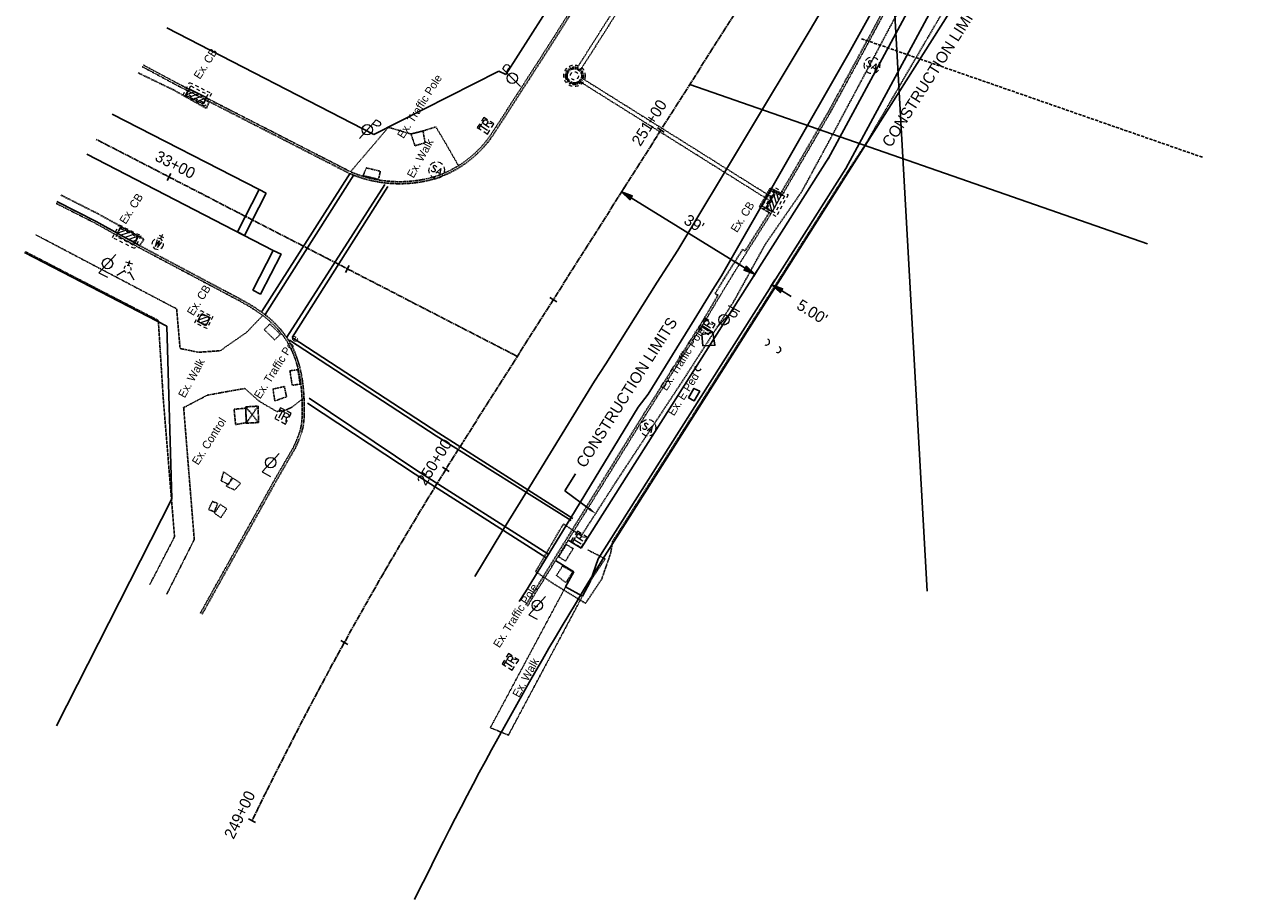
# Model space of a CAD drawing. Header units: feet. Extents: x 2248241 to 2254587, y 438097 to 439087.
# Tile 7 of 8: x 2254283 to 2254587, y 438097 to 438315. Entities that reach past the tile are written whole.
import ezdxf
from ezdxf import colors
from ezdxf.entities.mleader import LeaderData, LeaderLine
from ezdxf.math import Vec2, Vec3

# ---------------------------------------------------------------- set-up
doc = ezdxf.new("R2010")
doc.units = ezdxf.units.FT
doc.header["$MEASUREMENT"] = 0
doc.header["$PDMODE"] = 3
for name, pattern in [('CL', [2, 0.3, -0.15, 1.4, -0.15]), ('DGN Style 3', [0.19312, 0.137943, -0.055177]), ('dsolidcl', [0]), ('esmtgenex', [1.1, 0.8, -0.3]), ('OhDOT_USTN1', [0.055, 0.014, -0.041]), ('OhDOT_USTN2', [0.11, 0.069, -0.041]), ('OhDOT_USTN3', [0.22, 0.165, -0.055]), ('OhDOT_USTN4', [0.22, 0.11, -0.041, 0.028, -0.041]), ('OhDOT_USTN5', [0.11, 0.055, -0.055]), ('OhDOT_USTN6', [0.223, 0.083, -0.028, 0.028, -0.028, 0.028, -0.028]), ('OhDOT_USTN7', [0.221, 0.11, -0.028, 0.055, -0.028]), ('REDO_Drainage01', [1.6, 0.85, -0.75]), ('rowex', [0])]:
    doc.linetypes.add(name, pattern=pattern)
doc.layers.add('0_Mview', color=7, linetype='Continuous', plot=False)
for name, color, linetype in [('BD_X_Building', 231, 'Continuous'), ('DR_X_Cells', 151, 'OhDOT_USTN2'), ('DV_X_Property_Line', 7, 'Continuous'), ('GE_P_CL', 7, 'CL'), ('GE_P_CL_Text', 7, 'Continuous'), ('LT_X_Foundation', 7, 'OhDOT_USTN1'), ('LT_X_Poles', 2, 'Continuous'), ('PM_X_CL_Double_Solid', 2, 'dsolidcl'), ('PM_X_Crosswalk', 7, 'Continuous'), ('PM_X_Edge_Line', 2, 'Continuous'), ('PM_X_Stop_Line', 7, 'Continuous'), ('PV_P_Construction_Limits', 203, 'DGN Style 3'), ('PV_P_Walk', 231, 'Continuous'), ('PV_X_Curb', 120, 'OhDOT_USTN1'), ('PV_X_EOP', 7, 'OhDOT_USTN3'), ('PV_X_Text', 7, 'Continuous'), ('PV_X_Walk', 120, 'OhDOT_USTN5'), ('RD_X_Cells', 7, 'Continuous'), ('RD_X_Wall', 120, 'OhDOT_USTN1'), ('RW_X_Esmt_General', 6, 'esmtgenex'), ('RW_X_Fee_RW', 6, 'rowex'), ('SG_X_Conc_Work_Pad', 42, 'OhDOT_USTN2'), ('SG_X_Controllers', 7, 'OhDOT_USTN3'), ('SG_X_Foundation', 61, 'OhDOT_USTN1'), ('SG_X_PullBox', 7, 'Continuous'), ('UT_X_Electric_Cells', 1, 'Continuous'), ('UT_X_Misc_Cells', 7, 'Continuous'), ('UT_X_Sanitary_Cells', 3, 'Continuous'), ('UT_X_Water_Cells', 133, 'Continuous')]:
    doc.layers.add(name, color=color, linetype=linetype)
doc.styles.add('Slanted-Normal', font='font31.shx', dxfattribs={"height": 0.12})
doc.styles.get("Standard").update_dxf_attribs({"font": 'arial.ttf'})
doc.styles.add('Straight-Normal', font='font30.shx', dxfattribs={"height": 0.14})
doc.dimstyles.new('Dec-2  Slanted', dxfattribs={"dimtxt": 0.14, "dimasz": 0.14, "dimexe": 0.07, "dimexo": 0.07, "dimgap": 0.07, "dimtad": 1, "dimzin": 3, "dimdsep": 46, "dimtxsty": 'Slanted-Normal', "dimblk": 'Dim1', "dimcen": 0, "dimclrd": 95, "dimclre": 95, "dimclrt": 7, "dimazin": 3, "dimtfac": 1, "dimtix": 1, "dimtofl": 0, "dimtmove": 1, "dimatfit": 3, "dimldrblk": 'Dim1', "dimfxl": 1, "dimtolj": 1, "dimtzin": 0, "dimlwd": -1, "dimlwe": -1, "dimarcsym": 0})

# ---------------------------------------------------------------- blocks, each defined once
blk = doc.blocks.new('MH1D-X')
at = {"layer": 'Defpoints', "color": 61, "linetype": 'OhDOT_USTN6', "lineweight": 53}
blk.add_circle((0, 0), 2, dxfattribs=at)
at = {"layer": 'Defpoints', "color": 20, "linetype": 'REDO_Drainage01', "lineweight": 0}
blk.add_circle((0, 0), 2, dxfattribs=at)
at = {"layer": 'DR_X_Cells', "color": 151, "linetype": 'REDO_Drainage01', "lineweight": 0}
for radius in [2.67, 1]:
    blk.add_circle((0, 0), radius, dxfattribs=at)
blk = doc.blocks.new('A$Cadc35c04')
at = {"layer": 'DR_X_Cells'}
blk.add_blockref('MH1D-X', (0, 0), dxfattribs=at)
blk = doc.blocks.new('CB3-X')
at = {"layer": 'Defpoints', "color": 20, "linetype": 'REDO_Drainage01', "lineweight": 0}
blk.add_lwpolyline([(-2.37, 0.75), (2.37, 0.75), (2.37, -1.5), (-2.37, -1.5), (-2.37, 0.75)], close=True, dxfattribs=at)
at = {"layer": 'Defpoints', "color": 21, "linetype": 'OhDOT_USTN2', "lineweight": 53}
blk.add_point((0, 1.42), dxfattribs=at)
at = {"layer": 'Defpoints', "color": 61, "linetype": 'OhDOT_USTN6', "lineweight": 53}
for p in [(0, 0.75), (-2.37, -0.37), (0, -1.5), (2.37, -0.37)]:
    blk.add_point(p, dxfattribs=at)
at = {"layer": 'Defpoints', "color": 21, "linetype": 'OhDOT_USTN5', "lineweight": 53}
blk.add_point((0, 0), dxfattribs=at)
at = {"layer": 'Defpoints', "color": 40, "linetype": 'OhDOT_USTN4', "lineweight": 53}
blk.add_point((0, 0), dxfattribs=at)
at = {"layer": 'Defpoints', "color": 151, "linetype": 'OhDOT_USTN7', "lineweight": 53}
blk.add_point((0, -0.37), dxfattribs=at)
at = {"layer": 'Defpoints', "color": 223, "linetype": 'OhDOT_USTN1', "lineweight": 53}
blk.add_point((0, -2.17), dxfattribs=at)
at = {"layer": 'DR_X_Cells', "color": 151, "linetype": 'Continuous', "lineweight": 0}
for p, q in [((-2.5, -1.76), (-0.75, 0)), ((-2.5, -0.63), (-1.88, 0)), ((-1.44, -1.83), (0.38, 0)), ((-0.31, -1.83), (1.51, 0)), ((0.82, -1.83), (2.5, -0.14)), ((1.94, -1.83), (2.5, -1.28))]:
    blk.add_line(p, q, dxfattribs=at)
at = {"layer": 'DR_X_Cells', "color": 151, "linetype": 'REDO_Drainage01', "lineweight": 0}
blk.add_lwpolyline([(-3.04, 1.42), (3.04, 1.42), (3.04, -2.17), (-3.04, -2.17), (-3.04, 1.42)], close=True, dxfattribs=at)
at = {"layer": 'DR_X_Cells', "color": 151, "linetype": 'Continuous', "lineweight": 0, "flags": 128}
blk.add_lwpolyline([(-2.5, 0), (2.5, 0), (2.5, -1.83), (-2.5, -1.83), (-2.5, 0)], close=True, dxfattribs=at)
blk = doc.blocks.new('LPOLE')
at = {"layer": 'LT_X_Poles', "color": 2, "linetype": 'Continuous', "lineweight": 0, "flags": 128}
blk.add_lwpolyline([(0.039, 0.148), (-0.039, -0.152), (0.079, -0.152)], dxfattribs=at)
at = {"layer": 'LT_X_Poles', "color": 2, "linetype": 'Continuous', "lineweight": 0}
blk.add_circle((0, 0), 0.065, dxfattribs=at)
blk = doc.blocks.new('FH')
at = {"layer": 'UT_X_Water_Cells', "color": 133, "linetype": 'Continuous', "lineweight": 0}
for p, q in [((0.06, 0.103), (-0.06, 0.103)), ((0, 0.06), (0, 0.146)), ((-0.042, -0.042), (-0.146, -0.146)), ((0.042, -0.042), (0.146, -0.146))]:
    blk.add_line(p, q, dxfattribs=at)
for start, end in [(140.021, 184.0629), (68.1395, 112.038), (356.0165, 39.9889), (211.8788, 255.8479), (283.8239, 329.9097)]:
    blk.add_arc((0, 0), 0.06, start, end, dxfattribs=at)
blk = doc.blocks.new('CB22B-X')
at = {"layer": 'Defpoints', "color": 20, "linetype": 'REDO_Drainage01', "lineweight": 0}
blk.add_lwpolyline([(-1, 1), (1, 1), (1, -1), (-1, -1), (-1, 1)], close=True, dxfattribs=at)
at = {"layer": 'DR_X_Cells', "color": 151, "linetype": 'Continuous', "lineweight": 0}
for p, q in [((-1.15, -0.61), (0.61, 1.15)), ((-1.15, 0.52), (-0.52, 1.15)), ((-0.55, -1.15), (1.15, 0.55)), ((0.58, -1.15), (1.15, -0.58))]:
    blk.add_line(p, q, dxfattribs=at)
at = {"layer": 'DR_X_Cells', "color": 151, "linetype": 'REDO_Drainage01', "lineweight": 0}
blk.add_lwpolyline([(-1.67, 1.67), (1.67, 1.67), (1.67, -1.67), (-1.67, -1.67), (-1.67, 1.67)], close=True, dxfattribs=at)
at = {"layer": 'DR_X_Cells', "color": 151, "linetype": 'Continuous', "lineweight": 0, "flags": 128}
blk.add_lwpolyline([(-1.15, 1.15), (1.15, 1.15), (1.15, -1.15), (-1.15, -1.15), (-1.15, 1.15)], close=True, dxfattribs=at)
blk = doc.blocks.new('SIGPB')
at = {"layer": 'SG_X_PullBox', "color": 7, "linetype": 'Continuous', "lineweight": 0, "flags": 128}
for points in [[(-0.02, 0.075), (-0.075, 0.075), (-0.075, 0.02)], [(-0.068, 0.05), (-0.006, 0.05)], [(-0.036, 0.05), (-0.036, -0.05)], [(0.006, -0.05), (0.006, 0.05), (0.043, 0.05), (0.047, 0.049), (0.053, 0.048), (0.055, 0.046), (0.058, 0.044), (0.061, 0.041), (0.063, 0.037), (0.065, 0.03), (0.065, 0.021), (0.064, 0.018), (0.062, 0.013), (0.059, 0.007), (0.056, 0.005), (0.054, 0.004), (0.052, 0.003), (0.05, 0.002), (0.043, 0.001), (0.006, 0.001)], [(0.075, 0.02), (0.075, 0.075), (0.02, 0.075)], [(0.043, 0.001), (0.065, -0.05)], [(-0.075, -0.02), (-0.075, -0.075), (-0.02, -0.075)], [(0.02, -0.075), (0.075, -0.075), (0.075, -0.02)]]:
    blk.add_lwpolyline(points, dxfattribs=at)
blk = doc.blocks.new('TPW')
at = {"layer": 'UT_X_Misc_Cells', "color": 30, "linetype": 'Continuous', "lineweight": 0}
for p, q in [((0.128, 0.18), (-0.032, 0.18)), ((0.048, 0.18), (-0.032, -0.12)), ((0.023, 0.086), (0.083, 0.086)), ((0.04, 0.15), (0.083, 0.15))]:
    blk.add_line(p, q, dxfattribs=at)
blk.add_circle((0, 0), 0.065, dxfattribs=at)
at = {"layer": 'UT_X_Misc_Cells', "color": 30, "linetype": 'Continuous', "lineweight": 0, "extrusion": (0, 0, -1)}
blk.add_arc((-0.083, 0.118), 0.0319, 88.8767, 271.1233, dxfattribs=at)
blk = doc.blocks.new('DM')
at = {"layer": 'UT_X_Misc_Cells', "linetype": 'Continuous', "lineweight": 0}
h = blk.add_hatch(color=2, dxfattribs=at)
edge = h.paths.add_edge_path()
edge.add_arc((0, 0), 0.01, 0, 360)
at = {"layer": 'UT_X_Misc_Cells', "color": 2, "linetype": 'Continuous', "lineweight": 0}
blk.add_arc((0.04, 0), 0.04, 90, 270, dxfattribs=at)
blk = doc.blocks.new('SMH')
at = {"layer": 'Defpoints', "color": 3, "linetype": 'Continuous', "lineweight": 30}
blk.add_point((0, 0), dxfattribs=at)
at = {"layer": 'UT_X_Sanitary_Cells', "color": 3, "linetype": 'Continuous', "lineweight": 0, "flags": 128}
for points in [[(-0.017, 0.034), (-0.018, 0.036), (-0.02, 0.037), (-0.025, 0.039), (-0.032, 0.04), (-0.037, 0.04), (-0.039, 0.04), (-0.047, 0.038), (-0.054, 0.034), (-0.059, 0.029), (-0.06, 0.024), (-0.06, 0.02), (-0.059, 0.015), (-0.054, 0.011), (-0.019, -0.008), (-0.016, -0.01), (-0.015, -0.013), (-0.013, -0.017), (-0.013, -0.02), (-0.014, -0.024), (-0.015, -0.027), (-0.016, -0.03), (-0.017, -0.032), (-0.019, -0.034), (-0.02, -0.036), (-0.022, -0.037), (-0.025, -0.039), (-0.027, -0.039), (-0.032, -0.04), (-0.041, -0.04), (-0.047, -0.039), (-0.055, -0.034), (-0.06, -0.031)], [(0.01, -0.04), (0.036, 0.04), (0.06, -0.04)], [(0.054, -0.021), (0.017, -0.021)]]:
    blk.add_lwpolyline(points, dxfattribs=at)
at = {"layer": 'UT_X_Sanitary_Cells', "color": 3, "linetype": 'Continuous', "lineweight": 0}
for start, end in [(130.0806, 170.0721), (70.0577, 110.1061), (10.0169, 50.0392), (190.0169, 230.0392), (250.0577, 290.0473), (310.0114, 350.0264)]:
    blk.add_arc((0, 0), 0.1, start, end, dxfattribs=at)
blk = doc.blocks.new('WGV')
at = {"layer": 'UT_X_Water_Cells', "color": 133, "linetype": 'Continuous', "lineweight": 0}
for p, q in [((0.032, 0.102), (-0.032, 0.102)), ((0, 0.07), (0, 0.134))]:
    blk.add_line(p, q, dxfattribs=at)
at = {"layer": 'UT_X_Water_Cells', "color": 133, "linetype": 'Continuous', "lineweight": 0, "flags": 128}
blk.add_lwpolyline([(-0.032, 0.041), (-0.016, -0.045), (0, 0.041), (0.016, -0.045), (0.032, 0.041)], dxfattribs=at)
at = {"layer": 'UT_X_Water_Cells', "color": 133, "linetype": 'Continuous', "lineweight": 0, "extrusion": (0, 0, -1)}
blk.add_arc((0, 0), 0.07, 330.0184, 29.9816, dxfattribs=at)
at = {"layer": 'UT_X_Water_Cells', "color": 133, "linetype": 'Continuous', "lineweight": 0}
for start, end in [(60.0184, 120.0157), (330.0184, 29.9816), (239.9843, 299.9816)]:
    blk.add_arc((0, 0), 0.07, start, end, dxfattribs=at)
blk = doc.blocks.new('PP')
at = {"layer": 'UT_X_Electric_Cells', "color": 1, "linetype": 'Continuous', "lineweight": 0}
for p, q in [((0.043, 0.16), (-0.037, -0.14)), ((0.043, 0.16), (0.085, 0.16)), ((0.026, 0.096), (0.085, 0.096))]:
    blk.add_line(p, q, dxfattribs=at)
blk.add_circle((0, 0), 0.065, dxfattribs=at)
at = {"layer": 'UT_X_Electric_Cells', "color": 1, "linetype": 'Continuous', "lineweight": 0, "extrusion": (0, 0, -1)}
blk.add_arc((-0.086, 0.128), 0.0319, 88.8767, 271.1233, dxfattribs=at)
blk = doc.blocks.new('Dim1')
h = blk.add_hatch(color=4)
h.dxf.hatch_style = 1
h.paths.add_polyline_path([(0, 0), (-1, -0.2), (-1, 0.2)])
at = {"color": 4}
blk.add_lwpolyline([(0, 0), (-1, -0.2), (-1, 0.2), (0, 0)], dxfattribs=at)
blk = doc.blocks.new('*D961')
at = {"layer": '0_Mview', "color": 95, "linetype": 'Continuous', "transparency": 16777216}
for p, q in [((2254431.69, 438273.09), (2254432.6, 438274.58)), ((2254462.68, 438254.37), (2254434.25, 438271.91)), ((2254464.74, 438252.37), (2254465.8, 438254.09))]:
    blk.add_line(p, q, dxfattribs=at)
at = {"layer": 'Defpoints', "color": 0, "transparency": 16777216}
for p in [(2254431.87, 438273.38), (2254430.95, 438271.9, -1083.62), (2254464, 438251.18, 2172.87)]:
    blk.add_point(p, dxfattribs=at)
at = {"layer": '0_Mview', "color": 95, "transparency": 16777216, "xscale": 2.8, "yscale": 2.8, "zscale": 2.8}
for p, rotation in [((2254431.87, 438273.38), 148.3157686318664), ((2254465.06, 438252.9), 328.3157686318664)]:
    blk.add_blockref('Dim1', p, dxfattribs=dict(at, rotation=rotation))
at = {"layer": '0_Mview', "color": 7, "transparency": 16777216, "insert": (2254449.93, 438265.52), "char_height": 2.8, "attachment_point": 5, "rotation": 328.3158, "style": 'Slanted-Normal'}
blk.add_mtext("\\A1;39'", dxfattribs=at)
blk = doc.blocks.new('*D962')
at = {"layer": '0_Mview', "color": 95, "linetype": 'Continuous', "transparency": 16777216}
for p, q in [((2254462.68, 438254.37), (2254460.3, 438255.85)), ((2254464.78, 438252.44), (2254465.8, 438254.09)), ((2254468.98, 438249.73), (2254470.05, 438251.45)), ((2254471.69, 438248.79), (2254474.07, 438247.31))]:
    blk.add_line(p, q, dxfattribs=at)
at = {"layer": 'Defpoints', "color": 0, "transparency": 16777216}
for p in [(2254465.06, 438252.9), (2254464.04, 438251.25, -1083.62), (2254468.24, 438248.55)]:
    blk.add_point(p, dxfattribs=at)
at = {"layer": '0_Mview', "color": 95, "transparency": 16777216, "xscale": 2.8, "yscale": 2.8, "zscale": 2.8}
for p, rotation in [((2254465.06, 438252.9), 328.1849951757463), ((2254469.31, 438250.26), 148.1849951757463)]:
    blk.add_blockref('Dim1', p, dxfattribs=dict(at, rotation=rotation))
at = {"layer": '0_Mview', "color": 7, "transparency": 16777216, "insert": (2254479.35, 438243.5), "char_height": 2.8, "attachment_point": 5, "rotation": 328.185, "style": 'Slanted-Normal'}
blk.add_mtext("\\A1;5.00'", dxfattribs=at)

msp = doc.modelspace()

# ---------------------------------------------------------------- linework, layer by layer
at = {"elevation": 1083.474}
msp.add_lwpolyline([(2254452.15, 438235.079), (2254455.116, 438235.198), (2254454.583, 438238.347), (2254451.873, 438237.836), (2254452.15, 438235.079)], dxfattribs=at)
at = {"elevation": 1082.382}
msp.add_lwpolyline([(2254448.515, 438222.069), (2254449.99, 438221.37), (2254451.333, 438223.762), (2254449.899, 438224.431)], close=True, dxfattribs=at)
at = {"layer": 'DR_X_Cells'}
for p, q in [((2254527.06, 438471.45, 1082.523), (2254420.757, 438304.197, 1083.113)), ((2254527.904, 438470.914, 1082.523), (2254421.601, 438303.66, 1083.113)), ((2254421.516, 438300.842, 1083.095), (2254469.1, 438271.009, 1082.413)), ((2254422.047, 438301.689, 1083.095), (2254469.585, 438271.885, 1082.414))]:
    msp.add_line(p, q, dxfattribs=at)
at = {"layer": 'DV_X_Property_Line'}
for p, q in [((2254507.99, 438173.981, 1083.62), (2254496.718, 438375.6, 1083.62)), ((2254448.862, 438300.14, 1083.62), (2254562.852, 438260.488, 1083.62))]:
    msp.add_line(p, q, dxfattribs=at)
at = {"layer": 'GE_P_CL', "color": 1}
for p, q in [((2254392.579, 438211.391), (2254548.772, 438457.68)), ((2254301.049, 438286.459), (2254405.912, 438232.416))]:
    msp.add_line(p, q, dxfattribs=at)
msp.add_arc((2255199.011, 437699.963), 954.93, 147.617673, 154.119204, dxfattribs=at)
at = {"layer": 'GE_P_CL_Text'}
for p, q in [((2254442.503, 438288.246), (2254440.814, 438289.317)), ((2254318.723, 438276.226, -2171.273), (2254319.639, 438278.004, -2171.273)), ((2254363.168, 438253.32, -2171.273), (2254364.084, 438255.098, -2171.273)), ((2254415.725, 438246.022), (2254414.036, 438247.093)), ((2254388.982, 438203.785), (2254387.284, 438204.841)), ((2254363.724, 438160.701), (2254361.973, 438161.667)), ((2254340.756, 438116.354), (2254338.956, 438117.227))]:
    msp.add_line(p, q, dxfattribs=at)
at = {"layer": 'PM_X_CL_Double_Solid'}
msp.add_line((2254341.627, 438274.012), (2254305.059, 438292.782), dxfattribs=at)
at = {"layer": 'PM_X_Crosswalk', "flags": 128}
for points, elevation in [([(2254342.295, 438243.599), (2254364.27, 438278.052)], 1083.173), ([(2254365.215, 438277.627), (2254343.117, 438242.892)], 1083.163), ([(2254348.481, 438237.242), (2254372.933, 438275.236)], 1083.338), ([(2254373.709, 438274.737), (2254349.835, 438237.166)], 1083.116), ([(2254349.835, 438237.166), (2254386.368, 438213.294), (2254419.705, 438192.046)], 1083.385), ([(2254419.324, 438191.573), (2254385.736, 438212.67), (2254349.155, 438236.497)], 1082.913), ([(2254354.06, 438221.988), (2254380.857, 438204.031), (2254413.511, 438183.221)], 1083.896), ([(2254353.692, 438220.754), (2254380.482, 438203.061), (2254412.976, 438182.312)], 1083.946)]:
    msp.add_lwpolyline(points, dxfattribs=dict(at, elevation=elevation))
at = {"layer": 'PM_X_Edge_Line'}
msp.add_line((2254298.738, 438282.816), (2254345.127, 438258.78), dxfattribs=at)
at = {"layer": 'PM_X_Edge_Line', "flags": 128}
for points, elevation in [([(2254395.315, 438177.596), (2254402.033, 438188.708), (2254408.337, 438198.905), (2254425.17, 438226.255), (2254427.997, 438230.531), (2254440.775, 438250.948), (2254445.921, 438258.903), (2254478.585, 438313.288), (2254526.568, 438394.557), (2254529.534, 438399.959), (2254559.208, 438450.391), (2254559.496, 438450.879)], 1083.101), ([(2254406.374, 438171.352), (2254407.934, 438173.806), (2254418.04, 438190.272), (2254436.041, 438219.817), (2254438.527, 438222.999), (2254449.932, 438241.551), (2254454.183, 438248.399), (2254456.796, 438252.445), (2254488.464, 438307.969), (2254508.425, 438343.858), (2254533.189, 438390.02), (2254535.939, 438395.473), (2254563.893, 438447.359), (2254564.182, 438447.907)], 1082.978)]:
    msp.add_lwpolyline(points, dxfattribs=dict(at, elevation=elevation))
at = {"layer": 'PM_X_Stop_Line'}
for p, q in [((2254341.627, 438274.012, 1083.248), (2254336.206, 438263.402, 191.698)), ((2254341.627, 438274.012, 1083.248), (2254343.408, 438273.102, 1083.248)), ((2254343.408, 438273.102, 1083.248), (2254337.987, 438262.492, 191.698)), ((2254336.206, 438263.402, 191.698), (2254337.987, 438262.492, 191.698))]:
    msp.add_line(p, q, dxfattribs=at)
at = {"layer": 'PM_X_Stop_Line', "elevation": 1084.895, "flags": 128}
msp.add_lwpolyline([(2254345.127, 438258.78), (2254340.086, 438248.951), (2254341.964, 438247.919), (2254347.071, 438257.916), (2254345.127, 438258.78)], dxfattribs=at)
at = {"layer": 'PV_P_Construction_Limits'}
msp.add_lwpolyline([(2254523.019, 438337.304), (2254492.546, 438285.12), (2254488.489, 438278.993), (2254429.645, 438186.34), (2254429.143, 438183.352), (2254426.925, 438176.966), (2254422.914, 438170.933), (2254415.006, 438175.745), (2254410.483, 438178.831), (2254417.4, 438190.716), (2254421.831, 438187.721), (2254430.915, 438201.836), (2254447.327, 438226.704), (2254459.731, 438245.987), (2254467.689, 438260.376), (2254476.74, 438273.454), (2254483.592, 438286.093), (2254509.53, 438334.729)], dxfattribs=at)
at = {"layer": 'PV_P_Walk'}
for points, elevation in [([(2254483.316, 438281.624), (2254570.823, 438443.696)], 1082.916), ([(2254487.715, 438279.249), (2254575.055, 438441.012)], 1082.916), ([(2254426.081, 438182.045), (2254487.715, 438279.249)], 1083.62), ([(2254454.68, 438238.346), (2254451.916, 438239.996)], 1083.476), ([(2254421.82, 438184.68), (2254418.591, 438186.676)], 1083.627), ([(2254419.958, 438178.797), (2254415.445, 438181.587)], 1083.627), ([(2254424.026, 438176.282), (2254426.081, 438182.045)], 1083.627), ([(2254419.958, 438178.797), (2254417.93, 438175.004)], 1083.627), ([(2254422.14, 438172.754), (2254424.026, 438176.282)], 1083.627), ([(2254422.14, 438172.754), (2254417.93, 438175.004)], 1083.627)]:
    msp.add_lwpolyline(points, dxfattribs=dict(at, elevation=elevation))
msp.add_lwpolyline([(2254421.82, 438184.68), (2254483.493, 438281.927)], dxfattribs=at)
at = {"layer": 'PV_X_Curb'}
for p, q in [((2254312.526, 438304.556), (2254321.503, 438299.741)), ((2254312.794, 438304.979), (2254321.733, 438300.185)), ((2254321.503, 438299.741, 1083.214), (2254329.224, 438295.851, 1083.214)), ((2254321.733, 438300.185, 1083.214), (2254329.79, 438296.126, 1083.214)), ((2254300.784, 438265.599), (2254290.972, 438270.569)), ((2254311.614, 438259.561, 1082.708), (2254300.784, 438265.599, 1082.708)), ((2254311.624, 438259.556, 1082.708), (2254336.627, 438246.3, 1083.904)), ((2254350.148, 438209.771, 1083.904), (2254345.632, 438201.986, 1083.904)), ((2254345.627, 438201.978, 1083.904), (2254326.939, 438168.401, 1083.904))]:
    msp.add_line(p, q, dxfattribs=at)
for points, elevation in [([(2254400.009, 438288.652), (2254413.608, 438309.736), (2254439.173, 438350.225), (2254463.721, 438388.675), (2254492.537, 438433.75), (2254519.586, 438476.19)], 1083.133), ([(2254408.483, 438170.227), (2254409.715, 438172.32), (2254438.034, 438218.122), (2254440.508, 438221.974), (2254452.109, 438240.32), (2254456.612, 438247.863), (2254456.612, 438247.863), (2254458.702, 438251.332), (2254462.809, 438258), (2254462.809, 438258), (2254469.368, 438268.399), (2254466.863, 438269.827), (2254469.106, 438273.667), (2254471.754, 438272.402), (2254483.927, 438293.281), (2254490.999, 438306.256), (2254511.833, 438344.858), (2254512.445, 438346.189), (2254534.778, 438387.488), (2254535.625, 438388.89), (2254535.645, 438388.993), (2254538.275, 438393.857), (2254552.296, 438419.665), (2254555.544, 438425.903)], 1082.916), ([(2254364.614, 438278.293), (2254329.788, 438296.124)], 1083.133)]:
    msp.add_lwpolyline(points, dxfattribs=dict(at, elevation=elevation))
for centre, radius, start, end in [((2254376.869, 438303.085, 1083.102), 27.272, 287.95546, 328.03209), ((2254376.594, 438307.269, 1083.133), 31.353, 247.46299, 286.10491)]:
    msp.add_arc(centre, radius, start, end, dxfattribs=at)
msp.add_open_spline([(2254350.126, 438209.73, 1083.904), (2254350.286, 438210.074, 1083.904), (2254350.445, 438210.417, 1083.904), (2254350.909, 438211.445, 1083.904), (2254351.202, 438212.127, 1083.904), (2254351.663, 438213.394, 1083.904), (2254351.843, 438213.977, 1083.904), (2254352.201, 438215.546, 1083.904), (2254352.297, 438216.566, 1083.904), (2254352.36, 438218.289, 1083.904), (2254352.361, 438218.979, 1083.904), (2254352.352, 438220.354, 1083.904), (2254352.338, 438221.038, 1083.904), (2254352.26, 438223.084, 1083.904), (2254352.158, 438224.437, 1083.904), (2254351.625, 438228.484, 1083.904), (2254350.961, 438231.179, 1083.904), (2254349.437, 438234.597, 1083.904), (2254348.949, 438235.511, 1083.904), (2254347.832, 438237.256, 1083.904), (2254347.206, 438238.09, 1083.904), (2254345.161, 438240.461, 1083.904), (2254343.578, 438241.87, 1083.904), (2254340.211, 438244.27, 1083.904), (2254338.421, 438245.285, 1083.904), (2254336.615, 438246.307, 1083.904)], degree=3, knots=[0, 0, 0, 0, 1.1254377, 1.1254377, 3.3763132, 3.3763132, 5.2811061, 5.2811061, 8.4460766, 8.4460766, 10.5111361, 10.5111361, 12.5761957, 12.5761957, 16.7063147, 16.7063147, 24.9665529, 24.9665529, 28.1391565, 28.1391565, 31.31176, 31.31176, 37.6569671, 37.6569671, 43.8828561, 43.8828561, 43.8828561, 43.8828561], dxfattribs=at)
at = {"layer": 'PV_X_EOP'}
for p, q in [((2254320.259, 438298.8), (2254311.542, 438303.005)), ((2254328.47, 438294.193, 1083.133), (2254320.259, 438298.8, 1083.133)), ((2254329.224, 438295.851, 1083.133), (2254328.47, 438294.193, 1083.133)), ((2254364.386, 438277.848, 1083.133), (2254329.224, 438295.851, 1083.133)), ((2254292.26, 438272.6), (2254301.537, 438267.919)), ((2254301.537, 438267.919, 1083.904), (2254312.936, 438261.604, 1083.904)), ((2254312.936, 438261.604, 1082.838), (2254311.858, 438259.998, 1082.708)), ((2254311.858, 438259.998, 1082.708), (2254336.861, 438246.742, 1083.904)), ((2254352.49, 438214.569, 1083.904), (2254352.49, 438214.569, 1083.904)), ((2254350.58, 438209.52, 1083.904), (2254346.064, 438201.735, 1083.904)), ((2254346.064, 438201.735, 1083.904), (2254327.376, 438168.157, 1083.904))]:
    msp.add_line(p, q, dxfattribs=at)
for points, elevation in [([(2254400.429, 438288.381), (2254414.03, 438309.467), (2254439.595, 438349.957), (2254464.143, 438388.406), (2254492.958, 438433.481), (2254520.008, 438475.922)], 1083.133), ([(2254408.052, 438170.481), (2254409.287, 438172.579), (2254437.611, 438218.388), (2254440.087, 438222.242), (2254451.683, 438240.582), (2254455.902, 438247.649), (2254455.144, 438248.013), (2254457.406, 438251.741), (2254462.025, 438259.055), (2254462.648, 438258.681), (2254468.666, 438268.224), (2254466.176, 438269.643), (2254468.906, 438274.316), (2254471.554, 438273.052), (2254483.491, 438293.527), (2254490.56, 438306.494), (2254511.385, 438345.081)], 1082.916)]:
    msp.add_lwpolyline(points, dxfattribs=dict(at, elevation=elevation))
for centre, radius, start, end in [((2254376.869, 438303.085, 1083.102), 27.772, 287.95546, 328.03209), ((2254376.594, 438307.269, 1083.133), 31.853, 247.46299, 286.10491)]:
    msp.add_arc(centre, radius, start, end, dxfattribs=at)
msp.add_spline([(2254350.58, 438209.52, 1083.904), (2254352.49, 438214.569, 1083.904), (2254352.858, 438219.232, 1083.904), (2254352.414, 438226.3, 1083.904), (2254349.282, 438235.881, 1083.904), (2254342.385, 438243.334, 1083.904), (2254336.861, 438246.742, 1083.904)], degree=3, dxfattribs=at)
at = {"layer": 'PV_X_Text'}
msp.add_line((2254422.145, 438172.751, 1083.627), (2254422.16, 438172.742, 1083.627), dxfattribs=at)
at = {"layer": 'PV_X_Walk', "flags": 128}
for points, elevation in [([(2254391.229, 438279.955), (2254388.25, 438285.167), (2254385.632, 438289.582), (2254382.423, 438288.557), (2254379.434, 438287.808), (2254373.831, 438289.475), (2254364.53, 438278.574)], 1083.425), ([(2254285.985, 438262.706), (2254321.076, 438244.259), (2254321.943, 438234.391), (2254326.503, 438233.453), (2254331.939, 438233.825), (2254338.549, 438238.453), (2254342.467, 438242.546)], 1085.124), ([(2254314.391, 438175.588), (2254320.557, 438187.495), (2254317.75, 438221.904), (2254316.517, 438241.383), (2254283.349, 438258.549)], 1084.763), ([(2254352.698, 438222.051), (2254349.82, 438219.787), (2254348.049, 438218.957), (2254346.034, 438218.688), (2254341.643, 438221.25), (2254338.087, 438224.425), (2254334.189, 438223.763), (2254328.706, 438222.755), (2254322.826, 438219.661), (2254325.475, 438186.836), (2254318.62, 438173.217)], 1084.25)]:
    msp.add_lwpolyline(points, dxfattribs=dict(at, elevation=elevation))
for points, elevation in [([(2254368.33, 438279.365), (2254367.507, 438277.441), (2254371.354, 438276.512), (2254371.8, 438278.528)], 1083.307), ([(2254346.902, 438237.938), (2254344.31, 438240.498), (2254342.905, 438239.074), (2254345.496, 438236.515)], 1083.2), ([(2254351.836, 438225.534), (2254351.272, 438229.132), (2254349.296, 438228.822), (2254349.86, 438225.224)], 1083.627), ([(2254417.902, 438181.45), (2254419.821, 438184.545), (2254418.121, 438185.599), (2254416.202, 438182.503)], 1082.966)]:
    msp.add_lwpolyline(points, close=True, dxfattribs=dict(at, elevation=elevation))
at = {"layer": 'PV_X_Walk', "elevation": 1083.627}
for points in [[(2254399.201, 438139.959), (2254403.689, 438138.096), (2254424.142, 438176.5), (2254427.808, 438182.021), (2254423.326, 438184.285)], [(2254399.201, 438139.959), (2254419.929, 438178.743)]]:
    msp.add_lwpolyline(points, dxfattribs=at)
at = {"layer": 'RD_X_Cells'}
for p, q in [((2254301.019, 438266.04), (2254291.241, 438270.993)), ((2254311.858, 438259.998, 1082.708), (2254301.019, 438266.04, 1082.708))]:
    msp.add_line(p, q, dxfattribs=at)
at = {"layer": 'RD_X_Wall', "elevation": 1083.462}
msp.add_lwpolyline([(2254417.997, 438176.109), (2254415.658, 438177.867), (2254417.182, 438180.238), (2254419.703, 438178.744)], close=True, dxfattribs=at)
at = {"layer": 'RW_X_Esmt_General'}
msp.add_line((2254491.616, 438311.541, 1083.62), (2254576.505, 438282.016, 1083.62), dxfattribs=at)
at = {"layer": 'RW_X_Fee_RW'}
for p, q in [((2254403.059, 438302.604, 1083.62), (2254485.536, 438432.656, 1083.62)), ((2254370.22, 438287.65, 1083.62), (2254318.657, 438314.224, 1083.62)), ((2254370.22, 438287.65, 1083.62), (2254401.333, 438303.486, 1083.62)), ((2254401.333, 438303.486, 1083.62), (2254403.059, 438302.604, 1083.62)), ((2254318.656, 438239.975, 1083.62), (2254283.168, 438258.265, 1083.62))]:
    msp.add_line(p, q, dxfattribs=at)
at = {"layer": 'RW_X_Fee_RW', "elevation": 1083.62}
for points in [[(2254430.582, 438187.292), (2254492.52, 438284.958), (2254586.774, 438433.58)], [(2254291.168, 438140.412), (2254319.846, 438196.982), (2254318.656, 438239.973)]]:
    msp.add_lwpolyline(points, dxfattribs=at)
at = {"layer": 'RW_X_Fee_RW'}
msp.add_arc((2255199.011, 437699.963, 1083.62), 909.93, 147.617673, 154.119204, dxfattribs=at)
at = {"layer": 'SG_X_Conc_Work_Pad', "color": 1}
for points, elevation in [([(2254338.282, 438219.522), (2254335.382, 438219.257), (2254335.761, 438215.446), (2254338.477, 438215.928), (2254338.282, 438219.522)], 1084.211), ([(2254332.172, 438201.448), (2254333.962, 438200.511), (2254334.899, 438202.212), (2254332.776, 438203.658), (2254332.172, 438201.448)], 1084.784), ([(2254330.478, 438193.734), (2254329.023, 438194.259), (2254329.987, 438196.294), (2254331.288, 438195.817), (2254330.478, 438193.734)], 1084.475)]:
    msp.add_lwpolyline(points, dxfattribs=dict(at, elevation=elevation))
at = {"layer": 'SG_X_Controllers', "color": 1}
for p, q in [((2254338.275, 438219.85, 1083.914), (2254341.36, 438220.029, 1083.914)), ((2254341.488, 438215.962, 1083.914), (2254338.275, 438219.85, 1083.914)), ((2254338.275, 438219.85, 1083.914), (2254338.404, 438215.783, 1083.914)), ((2254341.36, 438220.029, 1083.914), (2254341.488, 438215.962, 1083.914)), ((2254338.404, 438215.783, 1083.914), (2254341.488, 438215.962, 1083.914))]:
    msp.add_line(p, q, dxfattribs=at)
at = {"layer": 'SG_X_Controllers', "color": 1, "elevation": 1083.914}
msp.add_lwpolyline([(2254341.36, 438220.029), (2254338.404, 438215.783)], dxfattribs=at)
at = {"layer": 'SG_X_Foundation', "color": 1}
for points, elevation in [([(2254379.434, 438287.808), (2254380.434, 438284.874), (2254382.967, 438285.611), (2254382.423, 438288.557), (2254379.434, 438287.808)], 1084.076), ([(2254345.066, 438224.288), (2254347.907, 438224.913), (2254348.454, 438222.377), (2254345.539, 438221.322), (2254345.066, 438224.288)], 1083.914), ([(2254333.42, 438200.089), (2254335.147, 438202.079), (2254337.006, 438200.846), (2254335.547, 438199.16), (2254333.42, 438200.089)], 1084.934), ([(2254330.507, 438193.365), (2254331.951, 438195.569), (2254333.563, 438194.498), (2254332.056, 438192.251), (2254330.507, 438193.365)], 1084.612)]:
    msp.add_lwpolyline(points, dxfattribs=dict(at, elevation=elevation))
msp.add_arc((2254410.655, 438171.204, 1083.577), 1.057, 232.5306, 295.99079, dxfattribs=at)

# ---------------------------------------------------------------- block references
at = {"layer": 'BD_X_Building'}
msp.add_blockref('A$Cadc35c04', (2254420.141, 438302.294, 1083.119), dxfattribs=at)
at = {"layer": 'DR_X_Cells'}
for p, rotation in [((2254326.373, 438298.023, 1082.516), 333.2739635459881), ((2254470.613, 438270.646, 1082.536), 240.9926350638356), ((2254308.501, 438261.89, 1082.54), 153.273963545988)]:
    msp.add_blockref('CB3-X', p, dxfattribs=dict(at, rotation=rotation))
at = {"layer": 'GE_P_CL', "color": 1, "xscale": 20, "yscale": 20, "zscale": 20, "rotation": 331.9626624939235}
for p in [(2254303.861, 438255.549, 1083.438), (2254344.494, 438205.966, 1084.619), (2254410.882, 438170.402, 1084.619)]:
    msp.add_blockref('LPOLE', p, dxfattribs=at)
at = {"layer": 'LT_X_Foundation', "xscale": 15, "yscale": 15, "zscale": 15, "rotation": 345.3356852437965}
msp.add_blockref('FH', (2254308.874, 438254.149, 2171.273), dxfattribs=at)
at = {"layer": 'LT_X_Foundation', "rotation": 332.9888311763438}
msp.add_blockref('CB22B-X', (2254327.854, 438241.589, 1083.194), dxfattribs=at)
at = {"layer": 'RD_X_Cells', "xscale": 20, "yscale": 20, "zscale": 20, "rotation": 332.7346172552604}
for name, p in [('PP', (2254368.547, 438288.873, 1083.915)), ('WGV', (2254316.41, 438260.452, 1082.829))]:
    msp.add_blockref(name, p, dxfattribs=at)
at = {"layer": 'RD_X_Wall', "xscale": 20, "yscale": 20, "zscale": 20, "rotation": 57.61767281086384}
for p in [(2254398.022, 438289.869, 1084.097), (2254453.099, 438239.907, 1083.316), (2254421.332, 438186.861, 1083.491), (2254404.183, 438156.342, 1083.445)]:
    msp.add_blockref('SIGPB', p, dxfattribs=at)
at = {"layer": 'SG_X_Controllers', "color": 1, "xscale": 20, "yscale": 20, "zscale": 20, "rotation": 331.9626624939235}
msp.add_blockref('SIGPB', (2254347.571, 438217.612, 1084.205), dxfattribs=at)
at = {"layer": 'SG_X_Foundation', "color": 1, "xscale": 20, "yscale": 20, "zscale": 20}
for name, p, rotation in [('TPW', (2254457.366, 438241.536, 1083.398), 331.9626624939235), ('DM', (2254468.643, 438235.664, 1081.947), 152.4921440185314), ('DM', (2254471.44, 438233.792, 1081.881), 151.1777206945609), ('DM', (2254450.627, 438228.941, 2165.312), 66.16338364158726)]:
    msp.add_blockref(name, p, dxfattribs=dict(at, rotation=rotation))
at = {"layer": 'UT_X_Electric_Cells', "xscale": 20, "yscale": 20, "zscale": 20, "rotation": 59.99999999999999}
msp.add_blockref('PP', (2254404.649, 438301.699, 1084.24), dxfattribs=at)
at = {"layer": 'UT_X_Sanitary_Cells', "xscale": 20, "yscale": 20, "zscale": 20, "rotation": 332.7346172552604}
for p in [(2254494.237, 438304.896, 1083.143), (2254385.834, 438278.818, 1083.593), (2254438.464, 438214.649, 1083.333)]:
    msp.add_blockref('SMH', p, dxfattribs=at)

# ---------------------------------------------------------------- texts
at = {"layer": 'GE_P_CL_Text', "char_height": 2.8, "width": 30.81744, "attachment_point": 8, "style": 'Slanted-Normal'}
for s, insert, rotation in [('251+00', (2254439.97, 438289.853), 57.61767), ('33+00', (2254320.097, 438278.893, -2171.273), 332.73467), ('250+00', (2254386.435, 438205.369), 58.11921), ('249+00', (2254338.057, 438117.663), 64.1192)]:
    msp.add_mtext(s, dxfattribs=dict(at, insert=insert, rotation=rotation))
at = {"layer": 'PV_P_Construction_Limits', "char_height": 2.8, "width": 55.63918, "attachment_point": 1, "rotation": 57.61767, "style": 'Slanted-Normal'}
for insert in [(2254496.552, 438285.74, -1082.916), (2254420.371, 438205.938, -1082.916)]:
    msp.add_mtext('CONSTRUCTION LIMITS', dxfattribs=dict(at, insert=insert))
at = {"layer": 'PV_X_Text', "char_height": 2, "width": 725.59682, "attachment_point": 1, "style": 'Straight-Normal'}
for s, insert, rotation in [('Ex. CB', (2254325.189, 438302.338, 1086.254), 57.61767), ('Ex. Traffic Pole', (2254375.871, 438287.577, 1086.254), 57.61767), ('Ex. Walk', (2254378.315, 438277.624), 61.31939), ('Ex. CB', (2254306.692, 438266.246, 1086.254), 57.61767), ('Ex. CB', (2254458.912, 438264.184, 1086.254), 57.61767), ('Ex. CB', (2254323.512, 438243.448, 1086.254), 57.61767), ('Ex. Traffic Pole', (2254441.37, 438224.752, 1086.254), 57.61767), ('Ex. Traffic Pole', (2254340.199, 438222.74, 1086.254), 57.61767), ('Ex. Walk', (2254321.353, 438222.868), 61.31939), ('Ex. E Ped', (2254443.217, 438218.513, 1086.254), 57.61767), ('Ex. Control', (2254324.744, 438206.254, 1086.254), 57.61767), ('Ex. Traffic Pole', (2254399.771, 438160.747, 1086.254), 57.61767), ('Ex. Walk', (2254404.575, 438148.283, 2171.273), 61.31939)]:
    msp.add_mtext(s, dxfattribs=dict(at, insert=insert, rotation=rotation))

# ---------------------------------------------------------------- dimensions: what is measured, and where the dimension line sits
at = {"layer": '0_Mview'}
dim = msp.add_linear_dim(base=(2254431.868, 438273.384, 1083.62), p1=(2254464.001, 438251.182, 3256.491), p2=(2254430.951, 438271.898), angle=148.31577, text="39'", dimstyle='Dec-2  Slanted', override={"dimpost": "'"}, dxfattribs=at)
dim.commit()
dim.dimension.update_dxf_attribs({"geometry": '*D961', "text_midpoint": (2254449.935, 438265.523, 1083.62)})
dim = msp.add_linear_dim(base=(2254465.06, 438252.897, 1083.62), p1=(2254468.243, 438248.545, 1083.62), p2=(2254464.039, 438251.251), angle=148.185, dimstyle='Dec-2  Slanted', override={"dimpost": "'"}, dxfattribs=at)
dim.commit()
dim.dimension.update_dxf_attribs({"geometry": '*D962', "text_midpoint": (2254477.876, 438241.116, 1083.62), "dimtype": 160})

# ---------------------------------------------------------------- leaders
at = {"layer": 'PV_P_Construction_Limits', "linetype": 'Continuous'}
ml = msp.add_multileader_mtext('Standard', dxfattribs=at)
ml.set_content('', color=256)
ml.set_leader_properties()
ml.build(insert=Vec2(0, 0))
ml.multileader.update_dxf_attribs({"dogleg_length": 0.25, "arrow_head_size": 2, "scale": 20})
ctx = ml.context
ctx.base_point, ctx.scale, ctx.char_height, ctx.arrow_head_size, ctx.landing_gap_size, ctx.plane_origin, ctx.plane_x_axis, ctx.plane_y_axis = Vec3(2254420.424, 438203.158), 20, 2, 2, 1.8, Vec3(2254438.814, 438260.617), Vec3(0.5355663, 0.8444932), Vec3(-0.8444932, 0.5355663)
notes = []
notes.append((ctx, [(1, (1, 1, 0), (2254417.747, 438198.935), (0.5355663, 0.8444932), 5, [(0, [(2254425.405, 438193.274)], 0, [])])]))
ctx.mtext.insert, ctx.mtext.text_direction, ctx.mtext.rotation, ctx.mtext.flow_direction = Vec3(2254420.544, 438205.214), Vec3(0.5355663, 0.8444932), -4.5015281, 5
for ctx, leaders in notes:
    for number, flags, end, landing, length, lines in leaders:
        leader = LeaderData()
        leader.index, (leader.has_last_leader_line, leader.has_dogleg_vector, leader.attachment_direction) = number, flags
        leader.last_leader_point, leader.dogleg_vector, leader.dogleg_length = Vec3(end), Vec3(landing), length
        for number, points, colour, breaks in lines:
            line = LeaderLine()
            line.index, line.vertices, line.color, line.breaks = number, Vec3.list(points), colors.encode_raw_color(colour), breaks
            leader.lines.append(line)
        ctx.leaders.append(leader)

doc.saveas('drawing.dxf')
